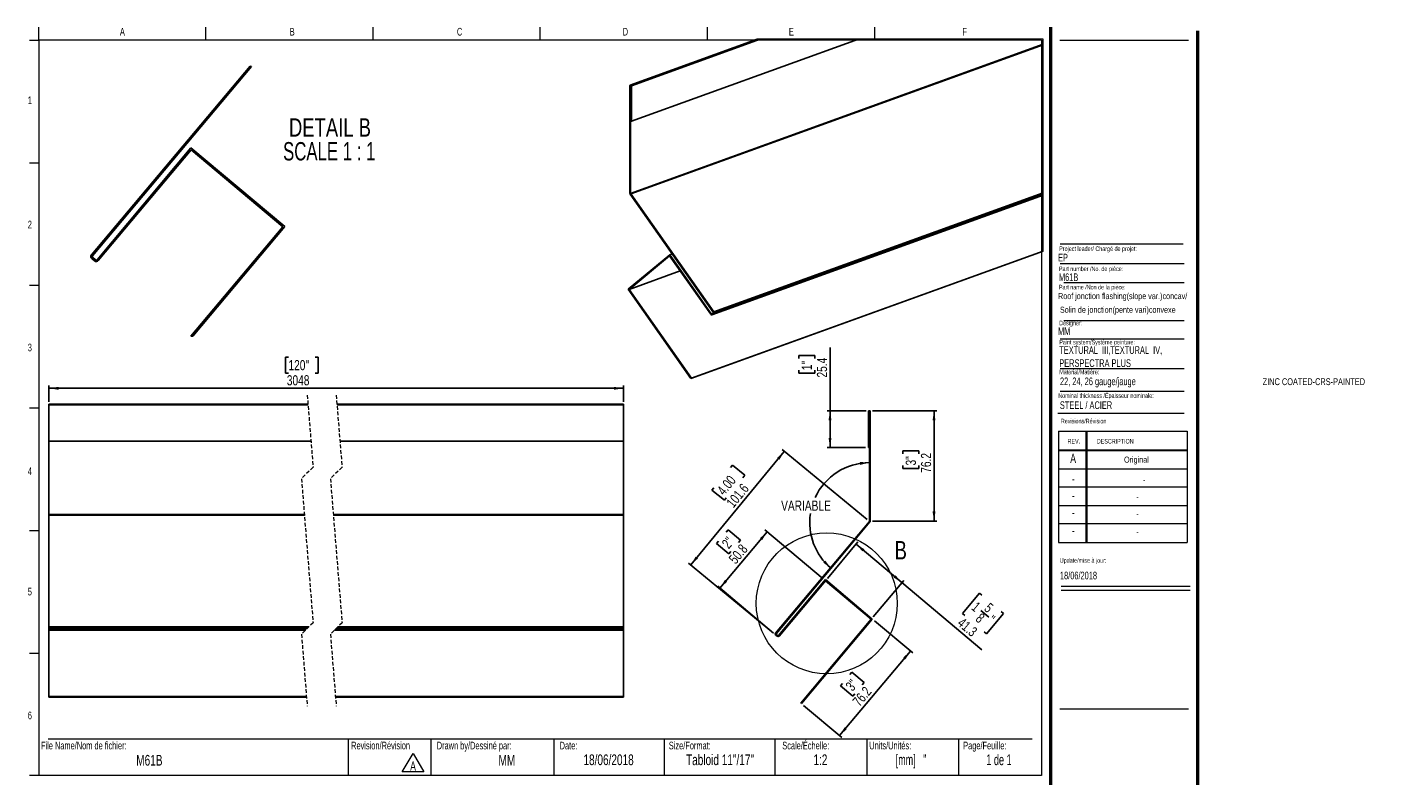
# Model space of a CAD drawing. Header units: millimetres. Extents: x 12 to 481, y 10 to 272.
import ezdxf

# ---------------------------------------------------------------- set-up
doc = ezdxf.new("R2010")
doc.units = ezdxf.units.MM
doc.linetypes.add('HIDDEN', pattern=[1.905, 1.27, -0.635])
doc.layers.add('FORMAT', color=7, linetype='Continuous')
doc.styles.add('SLDTEXTSTYLE0', font='TXT', dxfattribs={"width": 0.7})
doc.styles.add('SLDTEXTSTYLE1', font='TXT', dxfattribs={"width": 0.633333})
doc.styles.add('SLDTEXTSTYLE2', font='TXT', dxfattribs={"width": 0.625})
doc.styles.add('SLDTEXTSTYLE3', font='TXT', dxfattribs={"width": 0.75})
doc.styles.add('SLDTEXTSTYLE4', font='TXT', dxfattribs={"width": 0.681818})
doc.dimstyles.new('SLDDIMSTYLE0', dxfattribs={"dimtxt": 3.5, "dimasz": 3.302, "dimexe": 0, "dimexo": 0.0625, "dimgap": 0.875, "dimtad": 1, "dimdec": 1, "dimlfac": 2, "dimrnd": 1e-09, "dimzin": 12, "dimdsep": 46, "dimtxsty": 'SLDTEXTSTYLE3', "dimsah": 1, "dimcen": 0.09, "dimadec": 0, "dimazin": 3, "dimtfac": 1, "dimtdec": 1, "dimtofl": 0, "dimtmove": 0, "dimatfit": 3, "dimfxl": 1, "dimfrac": 2, "dimtolj": 1, "dimtzin": 12, "dimarcsym": 0})
doc.dimstyles.new('SLDDIMSTYLE1', dxfattribs={"dimtxt": 3.5, "dimasz": 3.302, "dimexe": 0, "dimexo": 0.0625, "dimgap": 0.875, "dimtad": 0, "dimtih": 1, "dimtoh": 1, "dimdec": 4, "dimlfac": 2, "dimzin": 12, "dimdsep": 46, "dimtxsty": 'SLDTEXTSTYLE3', "dimsah": 1, "dimcen": 0.09, "dimazin": 3, "dimtfac": 1, "dimtofl": 0, "dimtmove": 0, "dimatfit": 3, "dimfxl": 1, "dimfrac": 2, "dimtolj": 1, "dimtzin": 12, "dimarcsym": 0})

# ---------------------------------------------------------------- blocks, each defined once
blk = doc.blocks.new('SW_NOTE_0')
at = {"color": 0, "linetype": 'Continuous', "lineweight": 0}
for p, q in [((-2.48, 0.43), (1.24, 6.86)), ((1.24, 6.86), (4.95, 0.43)), ((4.95, 0.43), (-2.48, 0.43))]:
    blk.add_line(p, q, dxfattribs=at)
at = {"color": 0, "linetype": 'Continuous', "lineweight": 0, "insert": (1.24, 4.09), "char_height": 3.17, "attachment_point": 2, "style": 'SLDTEXTSTYLE0'}
blk.add_mtext('A', dxfattribs=at)
blk = doc.blocks.new('SW_NOTE_1')
at = {"layer": 'FORMAT', "color": 0, "char_height": 2.6458, "attachment_point": 1, "style": 'SLDTEXTSTYLE0'}
for s, insert in [('TEXTURAL  III,TEXTURAL  IV,', (0, 3.41)), ('PERSPECTRA PLUS', (0, -1.12))]:
    blk.add_mtext(s, dxfattribs=dict(at, insert=insert))
blk = doc.blocks.new('_D')
at = {"layer": 'FORMAT'}
for p, q in [((289.01, 139.16), (289.01, 160.98)), ((278.21, 157.17), (278.21, 158.24)), ((278.21, 158.24), (283.77, 158.24)), ((283.77, 158.24), (283.77, 157.17)), ((278.21, 153.14), (278.21, 152.08)), ((278.21, 152.08), (283.77, 152.08)), ((283.77, 152.08), (283.77, 153.14)), ((301.46, 139.16), (288.01, 139.16)), ((289.01, 139.16), (289.01, 126.46)), ((301.27, 126.46), (288.01, 126.46))]:
    blk.add_line(p, q, dxfattribs=at)
for points in [[(289.01, 139.16), (288.5, 135.86), (289.51, 135.86)], [(289.01, 126.46), (289.51, 129.76), (288.5, 129.76)]]:
    blk.add_solid(points, dxfattribs=at)
at = {"layer": 'FORMAT', "char_height": 3.5, "attachment_point": 1, "rotation": 90, "style": 'SLDTEXTSTYLE3'}
for s, insert in [('25.4', (284.49, 150.63)), ('1"', (279.26, 153.14))]:
    blk.add_mtext(s, dxfattribs=dict(at, insert=insert))
blk = doc.blocks.new('_D_1')
at = {"layer": 'FORMAT'}
for p, q in [((303.72, 139.16), (325.91, 139.16)), ((324.91, 101.06), (324.91, 139.16)), ((314.11, 124.28), (314.11, 125.35)), ((314.11, 125.35), (319.67, 125.35)), ((319.67, 125.35), (319.67, 124.28)), ((314.11, 120.25), (314.11, 119.19)), ((314.11, 119.19), (319.67, 119.19)), ((319.67, 119.19), (319.67, 120.25)), ((303.65, 101.06), (325.91, 101.06))]:
    blk.add_line(p, q, dxfattribs=at)
for points in [[(324.91, 139.16), (324.4, 135.86), (325.41, 135.86)], [(324.91, 101.06), (325.41, 104.36), (324.4, 104.36)]]:
    blk.add_solid(points, dxfattribs=at)
at = {"layer": 'FORMAT', "char_height": 3.5, "attachment_point": 1, "rotation": 90, "style": 'SLDTEXTSTYLE3'}
for s, insert in [('76.2', (320.39, 117.74)), ('3"', (315.16, 120.25))]:
    blk.add_mtext(s, dxfattribs=dict(at, insert=insert))
blk = doc.blocks.new('_D_2')
at = {"layer": 'FORMAT'}
for p, q in [((273.23, 125.1), (240.92, 85.9)), ((301.82, 101.54), (272.46, 125.74)), ((254.67, 119.56), (255.35, 120.38)), ((255.35, 120.38), (259.64, 116.85)), ((248.92, 112.57), (248.24, 111.75)), ((259.64, 116.85), (258.96, 116.02)), ((248.24, 111.75), (252.53, 108.22)), ((252.53, 108.22), (253.2, 109.04)), ((269.51, 62.33), (240.15, 86.54))]:
    blk.add_line(p, q, dxfattribs=at)
for points in [[(273.23, 125.1), (270.74, 122.88), (271.52, 122.23)], [(240.92, 85.9), (243.41, 88.13), (242.63, 88.77)]]:
    blk.add_solid(points, dxfattribs=at)
at = {"layer": 'FORMAT', "char_height": 3.5, "attachment_point": 1, "rotation": 50.5013, "style": 'SLDTEXTSTYLE3'}
for s, insert in [('4.00', (249.72, 111.91)), ('101.6', (252.94, 107.58))]:
    blk.add_mtext(s, dxfattribs=dict(at, insert=insert))
blk = doc.blocks.new('_D_3')
at = {"layer": 'FORMAT'}
for p, q in [((250.56, 94.16), (249.87, 93.34)), ((250.99, 77.88), (267.32, 97.34)), ((253.15, 97.25), (253.84, 98.06)), ((253.84, 98.06), (258.09, 94.49)), ((258.09, 94.49), (257.41, 93.67)), ((286.67, 81.11), (266.55, 97.98)), ((249.87, 93.34), (254.13, 89.77)), ((254.13, 89.77), (254.82, 90.59)), ((269.52, 62.34), (250.23, 78.53))]:
    blk.add_line(p, q, dxfattribs=at)
for points in [[(267.32, 97.34), (264.81, 95.14), (265.59, 94.49)], [(250.99, 77.88), (253.5, 80.09), (252.73, 80.74)]]:
    blk.add_solid(points, dxfattribs=at)
at = {"layer": 'FORMAT', "char_height": 3.5, "attachment_point": 1, "rotation": 50, "style": 'SLDTEXTSTYLE3'}
for s, insert in [('2"', (251.36, 93.49)), ('50.8', (253.76, 88.2))]:
    blk.add_mtext(s, dxfattribs=dict(at, insert=insert))
blk = doc.blocks.new('_D_4')
at = {"layer": 'FORMAT'}
for p, q in [((288.08, 81.23), (298.66, 93.84)), ((298.02, 93.07), (313.83, 79.81)), ((303.89, 67.96), (314.47, 80.57)), ((313.83, 79.81), (341.46, 56.62)), ((340.63, 76.1), (334.74, 69.09)), ((341.45, 75.42), (340.63, 76.1)), ((334.74, 69.09), (335.56, 68.4)), ((341.11, 70.19), (343.87, 67.87)), ((348.9, 69.16), (343.02, 62.15)), ((348.09, 69.84), (348.9, 69.16)), ((343.02, 62.15), (342.2, 62.83))]:
    blk.add_line(p, q, dxfattribs=at)
for points in [[(298.02, 93.07), (300.22, 90.56), (300.87, 91.34)], [(313.83, 79.81), (311.62, 82.32), (310.97, 81.54)]]:
    blk.add_solid(points, dxfattribs=at)
at = {"layer": 'FORMAT', "char_height": 3.5, "attachment_point": 1, "rotation": 320, "style": 'SLDTEXTSTYLE3'}
for s, insert in [('1', (339.79, 73.45)), ('5', (344.2, 73.08)), ('41.3', (334.95, 67.97)), ('8', (341.23, 69.54)), ('"', (345.33, 68.8))]:
    blk.add_mtext(s, dxfattribs=dict(at, insert=insert))
blk = doc.blocks.new('_D_5')
at = {"layer": 'FORMAT'}
for p, q in [((304.37, 66.59), (317.55, 55.52)), ((316.78, 56.17), (292.29, 26.98)), ((295.89, 48.06), (296.58, 48.87)), ((296.58, 48.87), (300.83, 45.3)), ((293.3, 44.97), (292.61, 44.15)), ((292.61, 44.15), (296.87, 40.58)), ((300.83, 45.3), (300.15, 44.49)), ((296.87, 40.58), (297.56, 41.4)), ((279.88, 37.4), (293.06, 26.34))]:
    blk.add_line(p, q, dxfattribs=at)
for points in [[(316.78, 56.17), (314.27, 53.96), (315.05, 53.31)], [(292.29, 26.98), (294.81, 29.18), (294.03, 29.84)]]:
    blk.add_solid(points, dxfattribs=at)
at = {"layer": 'FORMAT', "char_height": 3.5, "attachment_point": 1, "rotation": 50, "style": 'SLDTEXTSTYLE3'}
for s, insert in [('3"', (294.1, 44.3)), ('76.2', (296.5, 39.01))]:
    blk.add_mtext(s, dxfattribs=dict(at, insert=insert))
blk = doc.blocks.new('_D_6')
at = {"layer": 'FORMAT'}
for start, end in [(90, 155.3978), (171.5245, 230)]:
    blk.add_arc((302.65, 100.57), 20.66, start, end, dxfattribs=at)
for points in [[(302.65, 121.23), (299.32, 121.48), (299.4, 120.47)], [(289.37, 84.75), (287.37, 87.42), (286.66, 86.7)]]:
    blk.add_solid(points, dxfattribs=at)
at = {"layer": 'FORMAT', "insert": (272.13, 108.13), "char_height": 3.5, "attachment_point": 1, "style": 'SLDTEXTSTYLE3'}
blk.add_mtext('VARIABLE', dxfattribs=at)
blk = doc.blocks.new('_D_7')
at = {"layer": 'FORMAT'}
for p, q in [((102.07, 157.7), (101, 157.7)), ((101, 157.7), (101, 152.14)), ((111.27, 157.7), (112.33, 157.7)), ((112.33, 157.7), (112.33, 152.14)), ((101, 152.14), (102.07, 152.14)), ((112.33, 152.14), (111.27, 152.14)), ((19.39, 142.19), (19.39, 147.9)), ((19.39, 146.9), (217.71, 146.9)), ((217.71, 142.19), (217.71, 147.9))]:
    blk.add_line(p, q, dxfattribs=at)
for points in [[(19.39, 146.9), (22.69, 146.4), (22.69, 147.41)], [(217.71, 146.9), (214.41, 147.41), (214.41, 146.4)]]:
    blk.add_solid(points, dxfattribs=at)
at = {"layer": 'FORMAT', "char_height": 3.5, "attachment_point": 1, "style": 'SLDTEXTSTYLE3'}
for s, insert in [('120"', (102.07, 156.65)), ('3048', (101.5, 151.42))]:
    blk.add_mtext(s, dxfattribs=dict(at, insert=insert))
blk = doc.blocks.new('SW_NOTE_2')
at = {"layer": 'FORMAT', "color": 0, "char_height": 6.35, "attachment_point": 2}
for s, insert, style in [('DETAIL B', (16.57, 8.19), 'SLDTEXTSTYLE3'), ('SCALE 1 : 1', (16.31, -0.03), 'SLDTEXTSTYLE4')]:
    blk.add_mtext(s, dxfattribs=dict(at, insert=insert, style=style))

msp = doc.modelspace()

# ---------------------------------------------------------------- linework, layer by layer
at = {"color": 7, "linetype": 'Continuous', "lineweight": 18}
for p, q in [((15.906791, 267.133659), (15.906791, 271.626202)), ((73.585957, 267.133659), (73.585957, 271.626202)), ((131.265124, 267.133659), (131.265124, 271.626202)), ((188.944291, 267.133659), (188.944291, 271.626202)), ((246.623457, 271.626202), (246.623457, 267.133659)), ((304.302624, 271.626202), (304.302624, 267.133659)), ((12.731791, 267.133659), (15.906791, 267.133659)), ((361.981791, 267.133659), (15.906791, 267.133659)), ((15.906791, 267.133659), (15.906791, 13.133659)), ((361.981791, 267.133659), (361.981791, 13.133659)), ((368.331791, 267.133659), (412.781791, 267.133659)), ((12.731791, 224.800325), (15.906791, 224.800325)), ((368.434136, 189.983011), (411.298846, 189.983011)), ((369.768813, 183.459961), (411.298846, 183.459961)), ((12.731791, 182.466992), (15.906791, 182.466992)), ((369.768813, 170.365349), (411.298846, 170.365349)), ((368.434136, 164.018032), (411.298846, 164.018032)), ((368.434136, 153.750368), (411.298846, 153.750368)), ((368.434136, 145.930956), (411.298846, 145.930956)), ((12.731791, 140.133659), (15.906791, 140.133659)), ((367.675866, 138.348923), (411.298846, 138.348923)), ((367.822476, 132.048236), (412.272476, 132.048236)), ((367.822476, 132.048236), (367.822476, 93.694236)), ((377.347476, 132.048236), (377.347476, 93.694236)), ((377.601476, 132.048236), (377.601476, 93.694236)), ((412.272476, 132.048236), (412.272476, 93.694236)), ((367.822476, 125.698236), (412.272476, 125.698236)), ((367.822476, 125.444236), (412.272476, 125.444236)), ((367.822476, 119.094236), (412.272476, 119.094236)), ((412.272476, 112.744236), (367.822476, 112.744236)), ((367.822476, 106.394236), (412.272476, 106.394236)), ((412.272476, 100.044236), (367.822476, 100.044236)), ((12.731791, 97.800325), (15.906791, 97.800325)), ((367.822476, 93.694236), (412.272476, 93.694236)), ((368.847079, 78.604516), (413.297079, 78.604516)), ((368.847079, 77.181698), (413.297079, 77.181698)), ((12.731791, 55.466992), (15.906791, 55.466992)), ((19.081791, 25.833659), (358.806791, 25.833659)), ((122.724677, 25.833659), (122.724677, 13.133659)), ((151.229884, 25.833659), (151.229884, 13.133659)), ((193.706791, 25.833659), (193.706791, 13.133659)), ((231.806791, 25.833659), (231.806791, 13.133659)), ((269.906791, 25.833659), (269.906791, 13.133659)), ((301.656791, 25.833659), (301.656791, 13.133659)), ((333.406791, 25.833659), (333.406791, 13.133659)), ((15.906791, 13.133659), (12.731791, 13.133659)), ((361.981791, 13.133659), (15.906791, 13.133659))]:
    msp.add_line(p, q, dxfattribs=at)
at = {"color": 7, "linetype": 'Continuous', "lineweight": 25}
for p, q in [((263.835128, 267.458101), (220.046606, 251.624365)), ((220.111396, 251.632218), (263.878222, 267.458101)), ((220.336046, 251.609598), (264.165398, 267.458101)), ((220.504519, 251.405639), (264.897939, 267.458101)), ((220.504519, 239.125972), (298.857625, 267.458101)), ((220.167544, 214.226571), (362.575885, 265.720775)), ((220.218446, 214.06622), (362.575885, 265.54202)), ((88.818979, 258.194936), (34.065835, 192.942681)), ((89.302622, 257.981008), (34.454986, 192.616144)), ((219.942924, 251.462181), (219.942924, 214.249184)), ((220.336046, 251.609598), (220.111396, 251.632218)), ((220.279869, 251.36592), (220.167544, 251.37723)), ((220.167544, 251.37723), (220.167544, 214.226571)), ((220.279869, 239.148592), (220.279869, 251.36592)), ((220.504519, 239.125972), (220.504519, 251.405639)), ((220.504519, 239.125972), (220.279869, 239.148592)), ((36.011588, 191.309998), (68.420296, 229.933193)), ((68.420296, 229.933193), (100.817081, 202.74906)), ((36.400739, 190.983461), (68.482911, 229.217501)), ((68.482911, 229.217501), (100.101394, 202.686446)), ((220.046367, 213.92328), (248.673107, 173.175109)), ((220.218446, 214.06622), (248.845216, 173.318041)), ((248.264994, 172.292528), (362.575885, 213.626829)), ((248.366531, 172.350851), (362.575885, 213.648436)), ((248.796757, 172.708196), (362.575885, 213.850212)), ((248.845216, 173.318041), (362.575885, 214.442534)), ((100.101394, 202.686446), (68.396741, 164.902309)), ((100.817081, 202.74906), (69.052588, 164.893621)), ((233.653363, 193.003115), (219.327208, 181.103242)), ((233.625647, 192.654637), (219.643678, 181.040642)), ((247.812685, 172.460389), (233.625647, 192.654637)), ((233.653363, 193.003115), (234.522577, 193.317426)), ((247.984763, 172.603336), (233.653363, 193.003115)), ((240.98679, 150.272337), (362.575885, 194.238407)), ((241.158869, 150.415284), (362.575885, 194.319126)), ((34.175411, 191.690223), (35.148285, 190.873885)), ((34.501947, 192.079374), (35.474822, 191.263037)), ((219.643678, 181.040642), (237.299647, 187.424955)), ((219.327208, 181.103242), (240.98679, 150.272337)), ((219.643678, 181.040642), (241.158869, 150.415284)), ((248.652335, 172.913742), (248.222139, 172.556383)), ((248.796757, 172.708196), (248.366531, 172.350851)), ((241.158869, 150.415284), (240.98679, 150.272337)), ((19.390919, 141.382063), (108.805933, 141.382063)), ((19.390919, 141.191563), (19.390919, 141.382063)), ((19.390919, 141.191563), (108.821251, 141.191563)), ((19.390919, 128.682064), (19.390919, 141.191563)), ((118.805968, 141.382063), (217.714154, 141.382063)), ((118.821287, 141.191563), (217.714154, 141.191563)), ((217.714154, 141.191563), (217.714154, 141.382063)), ((217.714154, 128.682064), (217.714154, 141.191563)), ((302.271451, 126.457536), (302.271451, 138.967036)), ((302.461951, 139.157536), (302.715951, 139.157536)), ((302.525451, 126.457536), (302.525451, 138.903536)), ((302.525451, 138.903536), (302.652451, 138.903536)), ((302.652451, 138.903536), (302.652451, 101.057536)), ((302.906451, 138.967036), (302.906451, 101.057536)), ((19.390919, 128.682064), (109.827437, 128.682064)), ((19.390919, 128.682064), (19.390919, 103.282064)), ((119.827413, 128.682064), (217.714154, 128.682064)), ((217.714154, 128.682064), (217.714154, 103.282064)), ((302.271451, 126.457536), (302.525451, 126.457536)), ((19.390919, 103.282064), (107.548573, 103.282064)), ((19.390919, 103.282064), (19.390919, 103.123937)), ((19.390919, 103.123937), (107.561328, 103.123937)), ((19.390919, 103.123937), (19.390919, 64.549387)), ((117.548608, 103.282064), (217.714154, 103.282064)), ((117.561304, 103.123937), (217.714154, 103.123937)), ((217.714154, 103.282064), (217.714154, 103.123937)), ((217.714154, 103.123937), (217.714154, 64.549387)), ((302.594898, 100.89941), (270.227006, 62.324859)), ((302.789473, 100.736142), (270.421581, 62.161591)), ((271.199882, 61.508519), (287.404237, 80.820116)), ((271.394458, 61.345251), (287.435544, 80.462273)), ((287.404237, 80.820116), (303.602629, 67.228051)), ((287.435544, 80.462273), (303.244786, 67.196744)), ((303.244786, 67.196744), (278.917846, 38.205026)), ((303.602629, 67.228051), (279.112422, 38.041758)), ((19.390919, 64.549387), (19.390919, 63.92316)), ((19.390919, 64.549387), (109.142222, 64.549387)), ((19.390919, 63.92316), (108.516016, 63.92316)), ((19.390919, 63.92316), (19.390919, 63.514991)), ((19.390919, 63.514991), (108.107843, 63.514991)), ((19.390919, 63.514991), (19.390919, 63.410998)), ((19.390919, 63.410998), (108.003833, 63.410998)), ((19.390919, 63.410998), (19.390919, 40.429553)), ((118.003868, 63.410998), (217.714154, 63.410998)), ((118.107819, 63.514991), (217.714154, 63.514991)), ((118.515992, 63.92316), (217.714154, 63.92316)), ((119.142258, 64.549387), (217.714154, 64.549387)), ((217.714154, 64.549387), (217.714154, 63.92316)), ((217.714154, 63.92316), (217.714154, 63.514991)), ((217.714154, 63.514991), (217.714154, 63.410998)), ((217.714154, 63.410998), (217.714154, 40.429553)), ((270.281794, 61.698633), (270.768232, 61.290463)), ((270.445062, 61.893209), (270.9315, 61.485039)), ((19.390919, 40.429553), (108.282068, 40.429553)), ((19.390919, 40.429553), (19.390919, 40.266285)), ((19.390919, 40.266285), (108.29524, 40.266285)), ((118.282103, 40.429553), (217.714154, 40.429553)), ((118.295216, 40.266285), (217.714154, 40.266285)), ((217.714154, 40.429553), (217.714154, 40.266285)), ((278.917846, 38.205026), (279.112422, 38.041758))]:
    msp.add_line(p, q, dxfattribs=at)
at = {"color": 7, "linetype": 'Continuous', "lineweight": 50}
for p, q in [((365.156791, 271.626202), (365.156791, 9.958659)), ((415.956791, 9.958659), (415.956791, 270.308659))]:
    msp.add_line(p, q, dxfattribs=at)
at = {"color": 8, "linetype": 'Continuous', "lineweight": 25}
msp.add_line((247.984763, 172.603336), (248.505201, 172.791523), dxfattribs=at)
at = {"color": 7, "linetype": 'HIDDEN', "lineweight": 18}
for p, q in [((108.550587, 144.557063), (110.550587, 119.690619)), ((118.550587, 144.557063), (120.550587, 119.690619)), ((110.550587, 119.690619), (106.550587, 115.690619)), ((120.550587, 119.690619), (116.550587, 115.690619)), ((106.550587, 115.690619), (110.550587, 65.95773)), ((116.550587, 115.690619), (120.550587, 65.95773)), ((110.550587, 65.95773), (106.550587, 61.95773)), ((120.550587, 65.95773), (116.550587, 61.95773)), ((106.550587, 61.95773), (108.550587, 37.091285)), ((116.550587, 61.95773), (118.550587, 37.091285))]:
    msp.add_line(p, q, dxfattribs=at)
at = {"color": 7, "linetype": 'Continuous', "lineweight": 18, "flags": 128}
msp.add_lwpolyline([(362.575885, 194.238407), (362.575885, 194.319126), (362.575885, 213.626829), (362.575885, 213.648436), (362.575885, 213.850212), (362.575885, 214.442534), (362.575885, 265.54202), (362.575885, 265.720775), (362.575885, 267.458101), (298.857625, 267.458101), (264.897939, 267.458101), (264.165398, 267.458101), (263.878222, 267.458101), (263.835128, 267.458101)], dxfattribs=at)
at = {"color": 7, "linetype": 'Continuous', "lineweight": 18}
msp.add_circle((287.87905, 72.638949), 24.339137, dxfattribs=at)
for centre, radius, start, end in [((69.339495, 213.502703), 48.752907, 65.82810188, 66.44961657), ((69.365085, 213.245997), 48.353385, 268.8524957, 269.62970769)]:
    msp.add_arc(centre, radius, start, end, dxfattribs=at)
at = {"color": 7, "linetype": 'Continuous', "lineweight": 25}
for centre, radius, start, end in [((220.10151, 251.473534), 0.158992, 86.43488349, 184.09476514), ((220.303495, 251.411151), 0.201099, 358.42922162, 80.68481343), ((220.513098, 214.250792), 0.570176, 180.16163328, 215.05793152), ((220.448402, 214.227473), 0.28086, 180.18391188, 215.03940116), ((34.746853, 192.37124), 0.889005, 140.00005939, 229.99992754), ((34.746847, 192.371239), 0.381, 139.99953024, 230.00041723), ((35.719723, 191.554912), 0.88901, 230.00055729, 319.99945924), ((35.719724, 191.554905), 0.381004, 230.00057413, 319.9994424), ((248.138978, 172.655246), 0.380048, 210.84490663, 306.78019968), ((248.124621, 172.686886), 0.162913, 210.85364092, 306.76868315), ((248.516545, 173.056043), 0.196694, 313.6588473, 37.25303548), ((248.4798, 173.040229), 0.45903, 313.66927781, 37.24431248), ((302.461951, 138.967036), 0.1905, 90, 180), ((302.715951, 138.967036), 0.1905, 0, 90), ((302.406451, 101.057536), 0.246, 320, 0), ((302.406451, 101.057536), 0.5, 320, 0), ((270.567513, 62.03914), 0.4445, 140, 230), ((270.567513, 62.03914), 0.1905, 140, 230), ((271.053951, 61.63097), 0.4445, 230, 320), ((271.053951, 61.63097), 0.1905, 230, 320)]:
    msp.add_arc(centre, radius, start, end, dxfattribs=at)
at = {"layer": 'FORMAT', "color": 250, "lineweight": 18, "true_color": 0x454545}
msp.add_line((368.434136, 196.793843), (410.861618, 196.793843), dxfattribs=at)
at = {"layer": 'FORMAT', "lineweight": 18}
msp.add_line((368.331791, 36.234461), (412.781791, 36.234461), dxfattribs=at)

# ---------------------------------------------------------------- block references
at = {"color": 7, "linetype": 'Continuous', "lineweight": 0}
msp.add_blockref('SW_NOTE_0', (143.838268, 13.971022), dxfattribs=at)
at = {"layer": 'FORMAT'}
for name, p in [('SW_NOTE_2', (99.821043, 231.962339)), ('SW_NOTE_1', (368.139454, 158.037568))]:
    msp.add_blockref(name, p, dxfattribs=at)

# ---------------------------------------------------------------- texts
at = {"color": 7, "linetype": 'Continuous', "lineweight": 0}
for s, insert, char_height, attachment_point, style in [('A', (44.740215, 271.371121), 2.645833, 2, 'SLDTEXTSTYLE0'), ('B', (103.367563, 271.371121), 2.645833, 2, 'SLDTEXTSTYLE0'), ('C', (161.140947, 271.371121), 2.645833, 2, 'SLDTEXTSTYLE0'), ('D', (218.375822, 271.371121), 2.645833, 2, 'SLDTEXTSTYLE0'), ('E', (275.657475, 271.371121), 2.645833, 2, 'SLDTEXTSTYLE0'), ('F', (335.468606, 271.371121), 2.645833, 2, 'SLDTEXTSTYLE0'), ('1', (12.794605, 247.696349), 2.645833, 2, 'SLDTEXTSTYLE0'), ('2', (12.794605, 204.771311), 2.645833, 2, 'SLDTEXTSTYLE0'), ('EP', (367.716063, 193.360408), 2.6458333, 1, 'SLDTEXTSTYLE0'), ('Project leader/ Chargé de projet:', (368.11645, 195.905215), 1.5875, 1, 'SLDTEXTSTYLE0'), ('Part number /No. de pièce:', (368.027301, 188.963406), 1.5875, 1, 'SLDTEXTSTYLE0'), ('M61B', (368.027301, 186.595847), 2.6458333, 1, 'SLDTEXTSTYLE0'), ('Designer:', (368.11645, 170.248752), 1.5875, 1, 'SLDTEXTSTYLE0'), ('MM', (367.716063, 167.933672), 2.6458333, 1, 'SLDTEXTSTYLE0'), ('3', (12.794605, 162.331404), 2.645833, 2, 'SLDTEXTSTYLE0'), ('Paint system/Système peinture:', (368.139454, 163.635419), 1.5875, 1, 'SLDTEXTSTYLE0'), ('ZINC COATED-CRS-PAINTED', (438.350747, 150.386313), 2.38125, 1, 'SLDTEXTSTYLE0'), ('Nominal thickness /Épaisseur nominale:', (367.799073, 145.166422), 1.5875, 1, 'SLDTEXTSTYLE0'), ('STEEL / ACIER', (368.349177, 142.407024), 2.64583333, 1, 'SLDTEXTSTYLE0'), ('Revisions/Révision', (368.696271, 136.383238), 1.5875, 1, 'SLDTEXTSTYLE0'), ('REV.', (370.998272, 129.416294), 1.5875, 1, 'SLDTEXTSTYLE0'), ('DESCRIPTION', (381.105216, 129.416294), 1.5875, 1, 'SLDTEXTSTYLE0'), ('A', (372.923851, 124.314736), 3.175, 2, 'SLDTEXTSTYLE0'), ('Original', (394.766023, 123.328728), 2.1166667, 2, 'SLDTEXTSTYLE0'), ('4', (12.794605, 119.596977), 2.645833, 2, 'SLDTEXTSTYLE0'), ('-', (372.957291, 117.282055), 3.175, 2, 'SLDTEXTSTYLE0'), ('-', (397.438218, 116.296047), 2.116667, 2, 'SLDTEXTSTYLE0'), ('-', (372.957291, 111.459398), 3.175, 2, 'SLDTEXTSTYLE0'), ('-', (395.114089, 110.47339), 2.116667, 2, 'SLDTEXTSTYLE0'), ('-', (372.957291, 105.585264), 3.175, 2, 'SLDTEXTSTYLE0'), ('-', (395.114089, 104.599256), 2.116667, 2, 'SLDTEXTSTYLE0'), ('-', (372.957291, 99.423109), 3.175, 2, 'SLDTEXTSTYLE0'), ('-', (395.114089, 98.437101), 2.116667, 2, 'SLDTEXTSTYLE0'), ('Update/mise à jour:', (368.322913, 88.25695), 1.5875, 1, 'SLDTEXTSTYLE0'), ('18/06/2018', (368.374416, 83.573987), 2.6458333, 1, 'SLDTEXTSTYLE0'), ('5', (12.794605, 78.018053), 2.645833, 2, 'SLDTEXTSTYLE0'), ('6', (12.794605, 35.25116), 2.645833, 2, 'SLDTEXTSTYLE0'), ('File Name/Nom de fichier:', (16.63527, 24.858435), 2.64583333, 1, 'SLDTEXTSTYLE0'), ('Revision/Révision', (123.700498, 24.858435), 2.64583333, 1, 'SLDTEXTSTYLE0'), ('Drawn by/Dessiné par:', (153.245803, 24.858435), 2.64583333, 1, 'SLDTEXTSTYLE0'), ('Date:', (195.66913, 24.858435), 2.6458333, 1, 'SLDTEXTSTYLE0'), ('Size/Format:', (233.362736, 24.858435), 2.64583333, 1, 'SLDTEXTSTYLE0'), ('Scale/Échelle:', (272.526447, 24.858435), 2.64583333, 1, 'SLDTEXTSTYLE0'), ('Units/Unités:', (302.542365, 24.858435), 2.64583333, 1, 'SLDTEXTSTYLE0'), ('Page/Feuille:', (334.975138, 24.858435), 2.64583333, 1, 'SLDTEXTSTYLE0'), ('M61B', (54.059181, 20.304678), 3.7041667, 2, 'SLDTEXTSTYLE0'), ('MM', (177.454392, 20.304678), 3.7041667, 2, 'SLDTEXTSTYLE0'), ('18/06/2018', (212.567159, 20.471435), 3.7041667, 2, 'SLDTEXTSTYLE0'), ('Tabloid 11"/17"', (251.03091, 20.471435), 3.70416667, 2, 'SLDTEXTSTYLE0'), ('1:2', (285.68503, 20.471435), 3.7041667, 2, 'SLDTEXTSTYLE0'), ('[mm]   "', (316.966551, 20.471435), 3.7041667, 2, 'SLDTEXTSTYLE2'), ('1 de 1', (347.325184, 20.471435), 3.7041667, 2, 'SLDTEXTSTYLE1')]:
    msp.add_mtext(s, dxfattribs=dict(at, insert=insert, char_height=char_height, attachment_point=attachment_point, style=style))
at = {"color": 7, "linetype": 'Continuous', "lineweight": 18, "insert": (311.300905, 94.158527), "char_height": 6.35, "attachment_point": 1, "style": 'SLDTEXTSTYLE3'}
msp.add_mtext('B', dxfattribs=at)
at = {"layer": 'FORMAT', "attachment_point": 1, "style": 'SLDTEXTSTYLE0'}
for s, insert, char_height in [('Part name /Non de la pièce:', (368.027301, 182.636627), 1.5875), ('Roof jonction flashing(slope var.)concav/', (367.716063, 179.816959), 2.11666667), ('Solin de jonction(pente vari)convexe', (368.377521, 175.085977), 2.11666667), ('Material/Matière:', (368.139454, 153.33516), 1.5875), ('22, 24, 26 gauge/jauge', (368.379197, 150.632815), 2.64583333)]:
    msp.add_mtext(s, dxfattribs=dict(at, insert=insert, char_height=char_height))

# ---------------------------------------------------------------- dimensions: what is measured, and where the dimension line sits
at = {"layer": 'FORMAT'}
for base, p1, p2, angle, picture, middle in [((289.005192, 126.457536), (302.461951, 139.157536), (302.271451, 126.457536), 90, '_D', (289.005192, 155.157536)), ((324.906451, 139.157536), (302.652451, 101.057536), (302.715951, 139.157536), 90, '_D_1', (324.906451, 122.268155)), ((240.918168, 85.902998), (302.594898, 100.89941), (270.281794, 61.698633), 50.50132528, '_D_2', (260.123013, 109.201435)), ((267.319562, 97.341586), (270.281794, 61.698633), (287.435544, 80.462273), 50, '_D_3', (260.123013, 88.765072)), ((313.825503, 79.806351), (287.435544, 80.462273), (303.244786, 67.196744), 320, '_D_4', (335.51515, 61.606577)), ((292.294077, 26.981035), (303.602629, 67.228051), (279.112422, 38.041758), 50, '_D_5', (302.862339, 39.575799))]:
    dim = msp.add_linear_dim(base=base, p1=p1, p2=p2, angle=angle, dimstyle='SLDDIMSTYLE0', dxfattribs=at)
    dim.commit()
    dim.dimension.update_dxf_attribs({"geometry": picture, "text_midpoint": middle, "dimtype": 160})
dim = msp.add_linear_dim(base=(217.71413, 146.904529), p1=(19.390944, 141.191563), p2=(217.71413, 141.191563), text='3048', dimstyle='SLDDIMSTYLE0', dxfattribs=at)
dim.commit()
dim.dimension.update_dxf_attribs({"geometry": '_D_7', "text_midpoint": (106.667406, 146.904529), "dimtype": 160})
dim = msp.add_angular_dim_2l(base=(291.491118, 117.959151), line1=((270.421581, 62.161591), (302.789473, 100.736142)), line2=((302.652451, 101.057536), (302.652451, 138.903536)), text='VARIABLE', dimstyle='SLDDIMSTYLE1', dxfattribs=at)
dim.commit()
dim.dimension.update_dxf_attribs({"geometry": '_D_6', "text_midpoint": (282.829503, 106.396047), "dimtype": 162})

doc.saveas('drawing.dxf')
